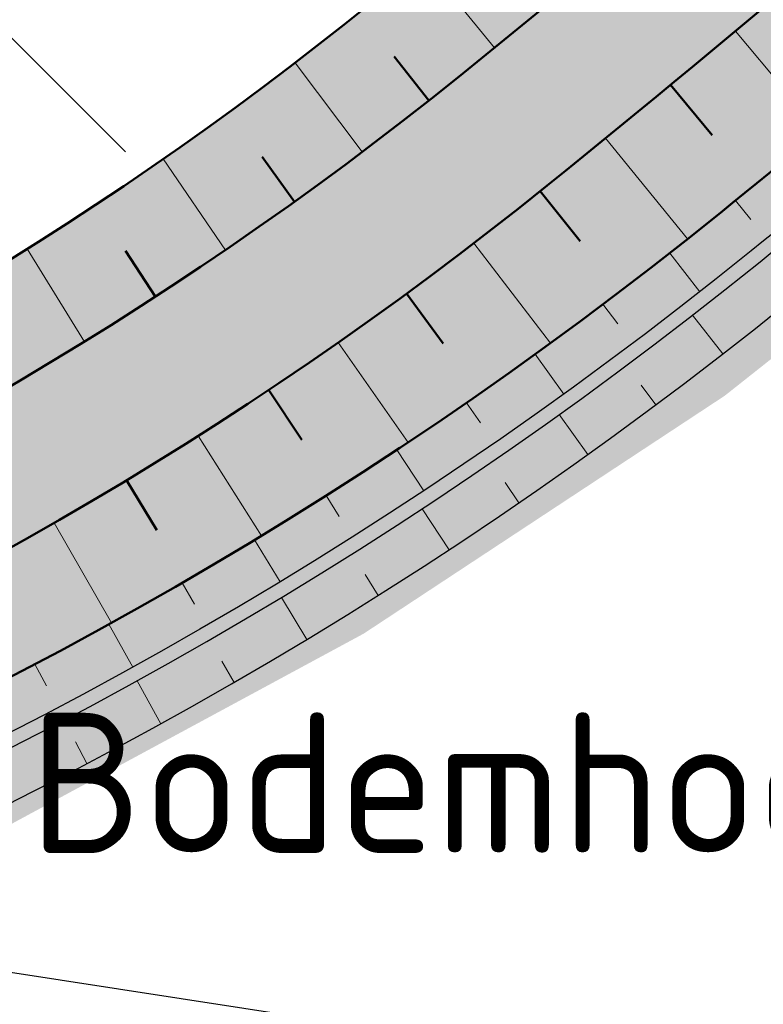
# Model space of a CAD drawing. Header units: metres. Extents: x -3 to 311477, y 0 to 754107.
# Tile 34 of 82: x 155440 to 155466, y 376397 to 376433. Entities that reach past the tile are written whole.
import ezdxf
from ezdxf import colors
from ezdxf.entities.mleader import LeaderData, LeaderLine
from ezdxf.math import Vec2, Vec3

# ---------------------------------------------------------------- set-up
doc = ezdxf.new("R2010")
doc.units = ezdxf.units.M
doc.linetypes.add('ACAD_ISO05W100', pattern=[33, 24, -3, 0, -3, 0, -3])
doc.linetypes.add('CENTER', pattern=[2, 1.25, -0.25, 0.25, -0.25])
for name, color, linetype, lineweight in [('B-WA-GW-TALUDARCERING-S', 90, 'Continuous', 25), ('B-WA-GW-TALUDARCERING_KORT-G', 90, 'Continuous', 18), ('B-WA-GW-TALUDARCERING_LANG-G', 90, 'Continuous', 18), ('N-WE-GW-BODEMSLOOT-G', 90, 'Continuous', 50), ('N-WE-GW-TALUD-GD', 90, 'Continuous', 50), ('N-XX-GW-GROND_STEEN-WERK-A-2000', 7, 'Continuous', 18), ('N-XX-GW-TALUDARCERING-S', 90, 'Continuous', 25), ('N-XX-GW-TALUDARCERING_KORT-G', 90, 'Continuous', 50), ('N-XX-GW-TALUDARCERING_LANG-G', 90, 'Continuous', 18), ('X-XX-AL-TEKENBLAD_SCHAALBALK-S', 7, 'Continuous', 25)]:
    doc.layers.add(name, color=color, linetype=linetype, lineweight=lineweight)
for name, color, linetype, true_color in [('N-KLEUR_talud', 7, 'Continuous', 0xa57500), ('N-KLEUR_water', 150, 'Continuous', 0x007fff), ('Z_ZZZ_WERKGRENS', 5, 'CENTER', 0x0000ff)]:
    doc.layers.add(name, color=color, linetype=linetype, true_color=true_color)
doc.layers.add('Wandelpad', color=30, linetype='ACAD_ISO05W100', lineweight=13, true_color=0xff7f00)
doc.styles.add('NLCS-ISO', font='NLCS-ISO.ttf')

# ---------------------------------------------------------------- blocks, each defined once
blk = doc.blocks.new('*U27')
at = {"layer": 'N-XX-GW-TALUDARCERING_KORT-G'}
for p, q in [((155454.5767017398, 376429.6608183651), (155453.336396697, 376431.2306864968)), ((155449.7846195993, 376426.0511703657), (155448.6318234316, 376427.6574210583)), ((155444.8311005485, 376422.6664607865), (155443.7661254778, 376424.3049790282))]:
    blk.add_line(p, q, dxfattribs=at)
at = {"layer": 'N-XX-GW-TALUDARCERING_LANG-G'}
for p, q in [((155456.913862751, 376431.5416513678), (155454.3955293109, 376434.6415274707)), ((155452.2014864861, 376427.8283465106), (155449.8082823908, 376431.0055068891)), ((155447.3273881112, 376424.3302363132), (155445.1095631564, 376427.5760208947)), ((155442.2970862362, 376421.0607297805), (155440.2550721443, 376424.3670144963))]:
    blk.add_line(p, q, dxfattribs=at)
blk = doc.blocks.new('*U28')
at = {"layer": 'N-XX-GW-TALUDARCERING_KORT-G'}
for p, q in [((155463.1926672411, 376430.2198000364), (155464.67454041, 376428.4231060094)), ((155458.5428198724, 376426.4278961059), (155459.9740754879, 376424.6465878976)), ((155453.7836104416, 376422.7749520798), (155455.0883291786, 376420.9945564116)), ((155448.8668010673, 376419.3370660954), (155450.0533962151, 376417.5570624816)), ((155443.802102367, 376416.121027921), (155444.8783622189, 376414.339840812))]:
    blk.add_line(p, q, dxfattribs=at)
at = {"layer": 'N-XX-GW-TALUDARCERING_LANG-G'}
for p, q in [((155465.5017742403, 376432.1350029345), (155468.4937697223, 376428.547775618)), ((155460.8730528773, 376428.3173367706), (155463.8016960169, 376424.7264222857)), ((155456.1835101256, 376424.5749829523), (155458.9173113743, 376421.0132714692)), ((155451.3443059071, 376421.0286923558), (155453.8335896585, 376417.4685586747)), ((155446.3523193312, 376417.7009086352), (155448.6133134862, 376414.1402375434)), ((155441.2174094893, 376414.5982041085), (155443.2649886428, 376411.032849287))]:
    blk.add_line(p, q, dxfattribs=at)
blk = doc.blocks.new('*U29')
at = {"layer": 'B-WA-GW-TALUDARCERING_KORT-G'}
for p, q in [((155465.5033548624, 376426.09485175), (155466.0550032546, 376425.4156543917)), ((155460.7815935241, 376422.3934494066), (155461.3076515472, 376421.6942441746)), ((155462.6640933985, 376418.8058248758), (155462.1410031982, 376419.5072531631)), ((155455.9161863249, 376418.8830344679), (155456.4138628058, 376418.1633518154)), ((155457.7856502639, 376415.3135134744), (155457.2902784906, 376416.0347844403)), ((155450.9142917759, 376415.5699918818), (155451.3827905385, 376414.8309831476)), ((155452.7748796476, 376412.0138734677), (155452.307978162, 376412.7538923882)), ((155445.7839118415, 376412.45962181), (155446.2224833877, 376411.7024692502)), ((155440.533254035, 376409.5569001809), (155440.9411967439, 376408.7828150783)), ((155447.6393867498, 376408.9119129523), (155447.2016642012, 376409.6695566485)), ((155442.3869660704, 376406.0123399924), (155441.9790868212, 376406.7864585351))]:
    blk.add_line(p, q, dxfattribs=at)
at = {"layer": 'B-WA-GW-TALUDARCERING_LANG-G'}
for p, q in [((155463.160673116, 376424.2209286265), (155464.2405450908, 376422.8438387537)), ((155465.0513701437, 376420.6225871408), (155463.9780615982, 376422.0047986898)), ((155458.3664425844, 376420.6139140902), (155459.3903818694, 376419.1947423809)), ((155460.2418803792, 376417.035909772), (155459.2232251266, 376418.4588790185)), ((155453.4318048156, 376417.2015028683), (155454.3981733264, 376415.7425196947)), ((155455.2963351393, 376413.6392895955), (155454.3338792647, 376415.1008567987)), ((155448.3646541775, 376413.989154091), (155449.2719059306, 376412.4926935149)), ((155450.222240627, 376410.4378819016), (155449.3174449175, 376411.9358287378)), ((155443.1730970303, 376410.9820068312), (155444.0197806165, 376409.4504628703)), ((155445.0272981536, 376407.4365456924), (155444.1815358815, 376408.9685986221))]:
    blk.add_line(p, q, dxfattribs=at)

msp = doc.modelspace()

# ---------------------------------------------------------------- hatches: boundary and pattern name
at = {"layer": 'N-KLEUR_talud'}
h = msp.add_hatch(color=256, dxfattribs=at)
h.dxf.hatch_style = 1
edge = h.paths.add_edge_path()
edge.add_line((155678.8771100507, 377006.8022137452), (155680.0307593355, 377006.9643198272))
edge.add_arc((155680.1699082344, 377005.9740483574), 0.9999999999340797, 14.194605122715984, 97.99859969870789, ccw=False)
edge.add_line((155681.1393766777, 377006.2192644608), (155690.554282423, 376956.8090728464))
edge.add_line((155690.554282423, 376956.8090728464), (155696.311350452, 376886.1581083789))
edge.add_arc((155742.159387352, 376889.89408381), 46.00000000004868, 184.6585141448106, 256.605943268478)
edge.add_line((155731.5036255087, 376845.1452878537), (155739.7710216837, 376843.1766224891))
edge.add_arc((155738.1494927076, 376836.3670231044), 6.999999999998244, -19.176685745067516, 76.60594326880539, ccw=False)
edge.add_line((155744.761063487, 376834.0676467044), (155696.642994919, 376695.7101267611))
edge.add_arc((155692.65442192, 376696.7931907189), 4.133006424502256, 313.34904811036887, 344.80812501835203, ccw=False)
edge.add_line((155695.4914874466, 376693.7877288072), (155661.9274777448, 376660.807904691))
edge.add_arc((155451.1918649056, 376878.1575387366), 302.738107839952, 302.42176025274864, 314.1148366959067, ccw=False)
edge.add_arc((155623.3907087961, 376606.4980496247), 18.90251191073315, 121.53574325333, 135.922123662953)
edge.add_line((155609.8112395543, 376619.6473070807), (155601.3636035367, 376611.6669546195))
edge.add_arc((155618.3262962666, 376596.7791274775), 22.5694559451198, 138.7272013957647, 161.9893209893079)
edge.add_arc((155413.485087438, 376661.9305525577), 192.383681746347, 312.7432122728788, 342.39936066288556, ccw=False)
edge.add_line((155544.0585369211, 376520.643414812), (155492.3294542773, 376467.9552593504))
edge.add_arc((155096.6999878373, 376880.1992206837), 571.3735716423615, 308.5135574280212, 313.8218373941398, ccw=False)
edge.add_arc((155373.5493513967, 376530.5538468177), 125.4005444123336, 273.6379186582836, 309.0163028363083, ccw=False)
edge.add_arc((155370.2357413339, 376605.9787292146), 200.8891375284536, 242.1821668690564, 273.21613018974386, ccw=False)
edge.add_arc((155268.2279784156, 376414.7349594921), 15.88666606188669, 58.67035883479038, 129.0237074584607)
edge.add_line((155258.2250678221, 376427.0770799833), (155199.0966051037, 376387.1480177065))
edge.add_arc((155242.6912690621, 376334.3626160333), 68.4601588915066, 129.5527846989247, 162.229872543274)
edge.add_line((155177.4974371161, 376355.2565776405), (155153.4365502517, 376273.8441122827))
edge.add_arc((154965.6864591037, 376329.997300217), 195.967541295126, 301.7526252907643, 343.34887825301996, ccw=False)
edge.add_line((155068.8149433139, 376163.3605906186), (155066.5597224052, 376159.446050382))
edge.add_line((155066.5597224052, 376159.446050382), (155069.2360377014, 376155.2214618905))
edge.add_line((155069.2360377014, 376155.2214618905), (155074.1061068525, 376155.0084399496))
edge.add_arc((154959.0471248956, 376336.6301090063), 214.9999999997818, 302.3546309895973, 342.2544231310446)
edge.add_line((155163.8172812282, 376271.1000924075), (155184.8118277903, 376336.7044795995))
edge.add_arc((155327.6747275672, 376290.9858633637), 150.0000000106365, 150.3212814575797, 162.2544231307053, ccw=False)
edge.add_arc((155219.0727921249, 376352.8778630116), 25.00000000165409, 123.6672926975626, 150.3212814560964, ccw=False)
edge.add_line((155205.2135567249, 376373.6846310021), (155267.6507643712, 376415.2735966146))
edge.add_arc((155268.4823184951, 376414.0251905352), 1.49999999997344, 64.08793020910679, 123.66729269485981, ccw=False)
edge.add_arc((155369.6457991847, 376622.2515101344), 229.9999999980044, 244.0879302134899, 270.6835686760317)
edge.add_arc((155370.6002184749, 376542.2572030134), 149.9999994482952, 270.6835686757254, 308.9849282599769)
edge.add_arc((155213.3212327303, 376736.5850726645), 400.0000000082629, 308.9849283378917, 314.1073559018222)
edge.add_line((155491.7232276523, 376449.3702937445), (155552.1620250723, 376507.9546111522))
edge.add_arc((155360.7606535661, 376705.4147716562), 275.0000000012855, 314.107355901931, 337.0479878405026)
edge.add_arc((155615.3706423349, 376597.5908243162), 1.500000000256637, 134.8590385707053, 157.0479878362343, ccw=False)
edge.add_line((155614.31259485, 376598.6540907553), (155623.1547284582, 376607.4528234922))
edge.add_arc((155624.2127759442, 376606.3895570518), 1.50000000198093, 123.5967084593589, 134.859038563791, ccw=False)
edge.add_arc((155429.7124659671, 376899.1725473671), 349.9999999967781, 303.596708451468, 314.2512896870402)
edge.add_line((155673.9447700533, 376648.4723646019), (155707.6496021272, 376681.3076370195))
edge.add_arc((155691.948954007, 376697.4240773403), 22.50000000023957, 314.2512896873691, 339.9411792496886)
edge.add_line((155713.084126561, 376689.7069223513), (155765.2685410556, 376832.6257320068))
edge.add_arc((155776.3527648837, 376828.5785129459), 11.80000000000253, 85.23463052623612, 159.9411792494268, ccw=False)
edge.add_line((155777.3330561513, 376840.3377233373), (155814.3700082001, 376837.2501860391))
edge.add_line((155814.3700082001, 376837.2501860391), (155815.1336763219, 376842.1915230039))
edge.add_line((155815.1336763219, 376842.1915230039), (155775.4716642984, 376857.3909752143))
edge.add_line((155775.4716642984, 376857.3909752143), (155737.0020738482, 376866.3478288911))
edge.add_arc((155742.1724118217, 376888.7591564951), 22.99999999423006, 181.3286841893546, 257.0090408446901, ccw=False)
edge.add_arc((154973.3791759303, 376870.927710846), 746.0000000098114, 1.328684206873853, 6.728910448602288)
edge.add_line((155714.2404691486, 376958.3379174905), (155707.0028552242, 377019.6816462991))
edge.add_arc((155682.1750638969, 377016.7523498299), 25.0000000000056, 6.728910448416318, 97.96179206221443)
edge.add_line((155678.7122462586, 377041.5113662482), (155674.0907466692, 377040.8649992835))
edge.add_line((155674.0907466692, 377040.8649992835), (155678.8771100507, 377006.8022137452))
at = {"layer": 'N-KLEUR_water'}
h = msp.add_hatch(color=256, dxfattribs=at)
h.dxf.hatch_style = 1
edge = h.paths.add_edge_path()
edge.add_line((155781.6973241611, 376833.8815364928), (155781.8500577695, 376834.8698038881))
edge.add_arc((155780.8617903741, 376835.0225374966), 1.000000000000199, 351.2146234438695, 441.2146234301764)
edge.add_line((155781.0145239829, 376836.0108048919), (155776.8460068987, 376836.6550360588))
edge.add_arc((155775.0437503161, 376824.9934807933), 11.7999999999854, 81.21462343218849, 159.9411792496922)
edge.add_line((155763.9595264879, 376829.0406998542), (155713.084126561, 376689.7069223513))
edge.add_arc((155691.948954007, 376697.4240773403), 22.50000000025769, 314.2512896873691, 339.94117924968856, ccw=False)
edge.add_line((155707.6496021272, 376681.3076370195), (155673.9447700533, 376648.4723646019))
edge.add_arc((155429.7124659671, 376899.1725473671), 349.9999999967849, 303.59670845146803, 314.2512896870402, ccw=False)
edge.add_arc((155624.2127759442, 376606.3895570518), 1.500000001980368, 123.5967084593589, 134.8590385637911)
edge.add_line((155623.1547284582, 376607.4528234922), (155614.31259485, 376598.6540907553))
edge.add_arc((155615.3706423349, 376597.5908243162), 1.500000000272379, 134.8590385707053, 157.0479878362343)
edge.add_arc((155360.7606535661, 376705.4147716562), 275.0000000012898, 314.10735590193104, 337.0479878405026, ccw=False)
edge.add_line((155552.1620250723, 376507.9546111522), (155491.7232276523, 376449.3702937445))
edge.add_arc((155213.3212327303, 376736.5850726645), 400.0000000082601, 308.9849283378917, 314.10735590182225, ccw=False)
edge.add_arc((155370.6002184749, 376542.2572030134), 149.999999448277, 270.6835686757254, 308.98492825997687, ccw=False)
edge.add_arc((155369.6457991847, 376622.2515101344), 229.9999999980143, 244.0879302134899, 270.6835686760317, ccw=False)
edge.add_arc((155268.4823184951, 376414.0251905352), 1.499999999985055, 64.0879302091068, 123.6672926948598)
edge.add_line((155267.6507643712, 376415.2735966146), (155205.2135567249, 376373.6846310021))
edge.add_arc((155219.0727921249, 376352.8778630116), 25.00000000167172, 123.6672926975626, 150.3212814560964)
edge.add_arc((155327.6747275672, 376290.9858633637), 150.0000000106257, 150.3212814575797, 162.2544231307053)
edge.add_line((155184.8118277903, 376336.7044795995), (155163.8172812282, 376271.1000924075))
edge.add_arc((154959.0471248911, 376336.6301090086), 215.0000000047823, 305.47802487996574, 342.2544231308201, ccw=False)
edge.add_arc((155089.054634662, 376154.2183566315), 8.99999999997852, 125.4780248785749, 194.1227999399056)
edge.add_line((155080.3266596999, 376152.0223481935), (155081.6070552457, 376146.9621559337))
edge.add_line((155081.6070552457, 376146.9621559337), (155083.8263110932, 376147.5241691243))
edge.add_line((155083.8263110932, 376147.5241691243), (155082.7098935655, 376151.9326352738))
edge.add_arc((155087.5568838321, 376153.1601063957), 4.999999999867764, 125.008942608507, 194.2110427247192, ccw=False)
edge.add_arc((154959.7734791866, 376336.0952141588), 218.1453653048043, 304.9332842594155, 342.3300814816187)
edge.add_line((155167.6269585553, 376269.880929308), (155188.6215051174, 376335.4853165))
edge.add_arc((155327.6747275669, 376290.9858633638), 146.0000000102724, 150.3212814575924, 162.254423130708, ccw=False)
edge.add_arc((155219.0727921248, 376352.8778630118), 21.00000000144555, 123.6672926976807, 150.3212814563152, ccw=False)
edge.add_line((155207.4310343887, 376370.3555481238), (155268.6813640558, 376411.1539430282))
edge.add_arc((155369.6457991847, 376622.2515101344), 233.9999999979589, 244.4389902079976, 270.6835686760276)
edge.add_arc((155370.6002184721, 376542.2572030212), 153.9999994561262, 270.6835686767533, 308.9849282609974)
edge.add_arc((155213.3212327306, 376736.5850726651), 404.0000000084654, 308.984928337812, 314.1073559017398)
edge.add_line((155494.5072476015, 376446.4981459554), (155554.9460450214, 376505.0824633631))
edge.add_arc((155360.7606535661, 376705.4147716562), 279.0000000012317, 314.1073559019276, 336.9470957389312)
edge.add_line((155617.4807397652, 376596.1636968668), (155625.8017707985, 376604.4438848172))
edge.add_arc((155429.7124659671, 376899.1725473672), 353.9999999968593, 303.6366751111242, 314.2512896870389)
edge.add_line((155676.7359963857, 376645.6072196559), (155710.4408284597, 376678.4424920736))
edge.add_arc((155691.948954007, 376697.4240773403), 26.50000000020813, 314.2512896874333, 339.9411792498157)
edge.add_line((155716.8414905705, 376688.3349836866), (155767.7852602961, 376827.8560073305))
edge.add_arc((155776.0514611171, 376824.8377422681), 8.799999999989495, 81.21462343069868, 159.9411792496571, ccw=False)
edge.add_line((155777.3955168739, 376833.5344953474), (155780.5563231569, 376833.046002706))
edge.add_arc((155780.7090567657, 376834.0342701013), 0.9999999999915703, 261.2146234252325, 351.2146234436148)
at = {"layer": 'N-XX-GW-GROND_STEEN-WERK-A-2000'}
h = msp.add_hatch(dxfattribs=at)
h.set_pattern_fill('AGW-WERK_ONTGRAVEN', color=256, scale=2, pattern_type=2)
h.set_pattern_definition([(135, (0, 0), (-7.071067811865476, -7.071067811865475), [])])
edge = h.paths.add_edge_path()
edge.add_line((155475.3024324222, 376453.4886235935), (155476.2991068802, 376454.4111917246))
edge.add_line((155476.2991068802, 376454.4111917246), (155477.367596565, 376455.4001905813))
edge.add_line((155477.367596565, 376455.4001905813), (155478.218445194, 376456.2248687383))
edge.add_line((155478.218445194, 376456.2248687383), (155478.7703013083, 376456.7624908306))
edge.add_line((155478.7703013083, 376456.7624908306), (155480.1114383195, 376458.0452123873))
edge.add_line((155480.1114383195, 376458.0452123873), (155481.2215808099, 376459.132908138))
edge.add_line((155481.2215808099, 376459.132908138), (155481.4297174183, 376459.325303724))
edge.add_line((155481.4297174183, 376459.325303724), (155481.7690393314, 376459.6395807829))
edge.add_line((155481.7690393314, 376459.6395807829), (155482.4308169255, 376460.2567647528))
edge.add_line((155482.4308169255, 376460.2567647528), (155483.7876419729, 376461.5263510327))
edge.add_line((155483.7876419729, 376461.5263510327), (155485.1185742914, 376462.7407440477))
edge.add_line((155485.1185742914, 376462.7407440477), (155486.4007999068, 376463.9108441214))
edge.add_line((155486.4007999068, 376463.9108441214), (155487.7312123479, 376465.1101449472))
edge.add_line((155487.7312123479, 376465.1101449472), (155488.7777577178, 376466.0877226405))
edge.add_line((155488.7777577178, 376466.0877226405), (155489.0090916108, 376466.30035748))
edge.add_line((155489.0090916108, 376466.30035748), (155490.2533757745, 376467.4482574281))
edge.add_line((155490.2533757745, 376467.4482574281), (155491.595887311, 376468.7120472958))
edge.add_line((155491.595887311, 376468.7120472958), (155492.9854977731, 376470.0110947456))
edge.add_line((155492.9854977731, 376470.0110947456), (155494.1512061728, 376471.156210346))
edge.add_line((155494.1512061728, 376471.156210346), (155495.2945564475, 376472.252355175))
edge.add_line((155495.2945564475, 376472.252355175), (155496.0208456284, 376472.9830687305))
edge.add_line((155496.0208456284, 376472.9830687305), (155496.672486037, 376473.6354898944))
edge.add_line((155496.672486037, 376473.6354898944), (155498.105902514, 376475.0501632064))
edge.add_line((155498.105902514, 376475.0501632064), (155499.1565330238, 376476.1531809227))
edge.add_line((155499.1565330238, 376476.1531809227), (155500.1789001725, 376477.2182545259))
edge.add_line((155500.1789001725, 376477.2182545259), (155501.6025008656, 376478.7101564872))
edge.add_line((155501.6025008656, 376478.7101564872), (155503.0086862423, 376480.1417419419))
edge.add_line((155503.0086862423, 376480.1417419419), (155504.0813028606, 376481.233258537))
edge.add_line((155504.0813028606, 376481.233258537), (155505.0495527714, 376482.1982783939))
edge.add_line((155505.0495527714, 376482.1982783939), (155506.5817995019, 376483.7339791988))
edge.add_line((155506.5817995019, 376483.7339791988), (155508.1752685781, 376485.3051705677))
edge.add_line((155508.1752685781, 376485.3051705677), (155509.0881880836, 376486.2286214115))
edge.add_line((155509.0881880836, 376486.2286214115), (155509.9507965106, 376487.1467427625))
edge.add_line((155509.9507965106, 376487.1467427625), (155510.0473052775, 376487.2480293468))
edge.add_line((155510.0473052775, 376487.2480293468), (155511.5223877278, 376488.7977376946))
edge.add_line((155511.5223877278, 376488.7977376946), (155513.1701711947, 376490.4737139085))
edge.add_line((155513.1701711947, 376490.4737139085), (155514.0155892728, 376491.3059843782))
edge.add_line((155514.0155892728, 376491.3059843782), (155514.8110031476, 376492.1375432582))
edge.add_line((155514.8110031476, 376492.1375432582), (155516.482931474, 376493.8409089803))
edge.add_line((155516.482931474, 376493.8409089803), (155517.0248469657, 376494.4173274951))
edge.add_line((155517.0248469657, 376494.4173274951), (155518.1790106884, 376495.6278792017))
edge.add_line((155518.1790106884, 376495.6278792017), (155518.9314156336, 376496.3952885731))
edge.add_line((155518.9314156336, 376496.3952885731), (155519.664005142, 376497.1357764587))
edge.add_line((155519.664005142, 376497.1357764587), (155520.2977251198, 376497.7764788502))
edge.add_line((155520.2977251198, 376497.7764788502), (155490.2745107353, 376528.7118314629))
edge.add_arc((155518.4271459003, 376517.1341490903), 30.44032844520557, 157.6452393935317, 183.5764948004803)
edge.add_arc((155473.3483427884, 376514.3165971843), 14.72644129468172, -70.99153049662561, 3.5764948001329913, ccw=False)
edge.add_arc((155333.6337945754, 376919.882344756), 443.6830015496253, 286.77848185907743, 289.00846950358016, ccw=False)
edge.add_arc((155466.9152331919, 376477.832991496), 18.0220694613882, 106.7784818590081, 166.8517421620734)
edge.add_arc((155466.9152331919, 376477.8329914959), 18.02206946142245, 166.8517421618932, 201.4354375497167)
edge.add_arc((155430.9267580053, 376463.7035785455), 20.64071182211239, -52.64063200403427, 21.435437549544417, ccw=False)
edge.add_arc((155400.365411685, 376503.7349640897), 71.00446582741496, 275.2739014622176, 307.35936799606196, ccw=False)
edge.add_arc((155404.8490633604, 376455.1621219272), 22.22512462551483, 225.2157842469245, 275.2739014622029, ccw=False)
edge.add_arc((155359.7757114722, 376409.7479793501), 41.75965009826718, 45.21578424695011, 69.99366024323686)
edge.add_arc((155365.6205313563, 376425.8009630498), 24.67573353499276, 69.9936602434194, 117.9830177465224)
edge.add_arc((155312.4886790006, 376525.7989349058), 88.56113373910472, 289.2718076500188, 297.9830177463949, ccw=False)
edge.add_arc((155327.7164284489, 376478.0770410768), 38.51208686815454, 268.51004300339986, 291.31961959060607, ccw=False)
edge.add_arc((155324.1164738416, 376489.0341036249), 49.52434979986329, 232.312332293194, 273.00772697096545, ccw=False)
edge.add_line((155293.8394296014, 376449.8427548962), (155284.0345859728, 376426.105047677))
edge.add_line((155284.0345859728, 376426.105047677), (155283.6917999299, 376425.2751563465))
edge.add_line((155283.6917999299, 376425.2751563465), (155285.132586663, 376424.6256977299))
edge.add_line((155285.132586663, 376424.6256977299), (155285.8636740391, 376424.3021797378))
edge.add_line((155285.8636740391, 376424.3021797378), (155286.196914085, 376424.1599783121))
edge.add_line((155286.196914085, 376424.1599783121), (155286.6229304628, 376423.979153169))
edge.add_line((155286.6229304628, 376423.979153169), (155286.8501473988, 376423.883210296))
edge.add_line((155286.8501473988, 376423.883210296), (155290.3095820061, 376422.4496943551))
edge.add_line((155290.3095820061, 376422.4496943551), (155290.5271518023, 376422.3604034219))
edge.add_line((155290.5271518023, 376422.3604034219), (155292.9602931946, 376421.3910987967))
edge.add_line((155292.9602931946, 376421.3910987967), (155294.022161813, 376420.98280737))
edge.add_line((155294.022161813, 376420.98280737), (155295.0852622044, 376420.579977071))
edge.add_line((155295.0852622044, 376420.579977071), (155296.1980194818, 376420.1422824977))
edge.add_line((155296.1980194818, 376420.1422824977), (155297.7430075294, 376419.531744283))
edge.add_line((155297.7430075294, 376419.531744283), (155299.0370647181, 376419.0281714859))
edge.add_line((155299.0370647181, 376419.0281714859), (155299.6128641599, 376418.8085184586))
edge.add_line((155299.6128641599, 376418.8085184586), (155299.8114006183, 376418.7337033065))
edge.add_line((155299.8114006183, 376418.7337033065), (155300.219393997, 376418.5830921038))
edge.add_line((155300.219393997, 376418.5830921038), (155301.4817170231, 376418.1196688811))
edge.add_line((155301.4817170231, 376418.1196688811), (155303.6175456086, 376417.356058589))
edge.add_line((155303.6175456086, 376417.356058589), (155304.4509651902, 376417.0650927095))
edge.add_line((155304.4509651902, 376417.0650927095), (155305.2521469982, 376416.7895330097))
edge.add_line((155305.2521469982, 376416.7895330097), (155307.0631323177, 376416.1759205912))
edge.add_line((155307.0631323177, 376416.1759205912), (155309.0481568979, 376415.5279618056))
edge.add_line((155309.0481568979, 376415.5279618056), (155309.0968829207, 376415.5123233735))
edge.add_line((155309.0968829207, 376415.5123233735), (155312.5131019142, 376414.4159403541))
edge.add_line((155312.5131019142, 376414.4159403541), (155312.8611976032, 376414.3086249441))
edge.add_line((155312.8611976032, 376414.3086249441), (155313.5760220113, 376414.090173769))
edge.add_line((155313.5760220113, 376414.090173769), (155313.7371759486, 376414.044663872))
edge.add_line((155313.7371759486, 376414.044663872), (155314.1876612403, 376413.9140713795))
edge.add_line((155314.1876612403, 376413.9140713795), (155316.7153891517, 376413.2258094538))
edge.add_line((155316.7153891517, 376413.2258094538), (155318.4108928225, 376412.7919522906))
edge.add_line((155318.4108928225, 376412.7919522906), (155319.8365457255, 376412.4341387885))
edge.add_line((155319.8365457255, 376412.4341387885), (155320.5992025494, 376412.2529137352))
edge.add_line((155320.5992025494, 376412.2529137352), (155321.5766023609, 376412.0242544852))
edge.add_line((155321.5766023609, 376412.0242544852), (155322.5496695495, 376411.8014216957))
edge.add_line((155322.5496695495, 376411.8014216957), (155323.0941055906, 376411.6788349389))
edge.add_line((155323.0941055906, 376411.6788349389), (155324.4985844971, 376411.3413805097))
edge.add_line((155324.4985844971, 376411.3413805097), (155325.8455902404, 376411.019827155))
edge.add_line((155325.8455902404, 376411.019827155), (155327.7613445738, 376410.5865043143))
edge.add_line((155327.7613445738, 376410.5865043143), (155328.4033487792, 376410.4428922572))
edge.add_line((155328.4033487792, 376410.4428922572), (155330.7259070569, 376409.9505653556))
edge.add_line((155330.7259070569, 376409.9505653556), (155331.6394163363, 376409.7709773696))
edge.add_line((155331.6394163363, 376409.7709773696), (155332.3292244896, 376409.6355573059))
edge.add_line((155332.3292244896, 376409.6355573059), (155332.4358414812, 376409.6148725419))
edge.add_line((155332.4358414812, 376409.6148725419), (155336.2791759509, 376408.9541334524))
edge.add_line((155336.2791759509, 376408.9541334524), (155336.3752374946, 376408.9386832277))
edge.add_line((155336.3752374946, 376408.9386832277), (155337.1237011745, 376408.8196277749))
edge.add_line((155337.1237011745, 376408.8196277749), (155337.25277089, 376408.8000995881))
edge.add_line((155337.25277089, 376408.8000995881), (155339.9831304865, 376408.4081944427))
edge.add_line((155339.9831304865, 376408.4081944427), (155340.2451833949, 376408.3723987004))
edge.add_line((155340.2451833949, 376408.3723987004), (155341.8179201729, 376408.1652490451))
edge.add_line((155341.8179201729, 376408.1652490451), (155342.6994317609, 376408.0399421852))
edge.add_line((155342.6994317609, 376408.0399421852), (155344.2184817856, 376407.8407255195))
edge.add_line((155344.2184817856, 376407.8407255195), (155346.5066954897, 376407.5648728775))
edge.add_line((155346.5066954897, 376407.5648728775), (155347.9971541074, 376407.3990792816))
edge.add_line((155347.9971541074, 376407.3990792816), (155348.2006229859, 376407.3752014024))
edge.add_line((155348.2006229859, 376407.3752014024), (155349.2990605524, 376407.2501198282))
edge.add_line((155349.2990605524, 376407.2501198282), (155351.1970481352, 376407.0623481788))
edge.add_line((155351.1970481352, 376407.0623481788), (155352.1908992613, 376406.9788747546))
edge.add_line((155352.1908992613, 376406.9788747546), (155353.139628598, 376406.9033567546))
edge.add_line((155353.139628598, 376406.9033567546), (155355.8905761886, 376406.6784398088))
edge.add_line((155355.8905761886, 376406.6784398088), (155356.1888335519, 376406.6619940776))
edge.add_line((155356.1888335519, 376406.6619940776), (155358.1575255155, 376406.5644819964))
edge.add_line((155358.1575255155, 376406.5644819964), (155358.6620632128, 376406.5460164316))
edge.add_line((155358.6620632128, 376406.5460164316), (155360.5331543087, 376406.4806814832))
edge.add_line((155360.5331543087, 376406.4806814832), (155363.0606722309, 376406.3716055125))
edge.add_line((155363.0606722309, 376406.3716055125), (155364.2026194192, 376406.3322800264))
edge.add_line((155364.2026194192, 376406.3322800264), (155365.2828427, 376406.3045924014))
edge.add_line((155365.2828427, 376406.3045924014), (155367.8534345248, 376406.2548446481))
edge.add_line((155367.8534345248, 376406.2548446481), (155368.0478374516, 376406.252057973))
edge.add_line((155368.0478374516, 376406.252057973), (155368.2122319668, 376406.2498403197))
edge.add_line((155368.2122319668, 376406.2498403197), (155369.978462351, 376406.2507953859))
edge.add_line((155369.978462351, 376406.2507953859), (155372.2229324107, 376406.2499792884))
edge.add_line((155372.2229324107, 376406.2499792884), (155372.5263598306, 376406.2519625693))
edge.add_line((155372.5263598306, 376406.2519625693), (155374.5910528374, 376406.2636110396))
edge.add_line((155374.5910528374, 376406.2636110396), (155375.3590324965, 376406.2755393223))
edge.add_line((155375.3590324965, 376406.2755393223), (155376.9241693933, 376406.3275975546))
edge.add_line((155376.9241693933, 376406.3275975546), (155377.2602995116, 376406.3358001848))
edge.add_line((155377.2602995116, 376406.3358001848), (155378.4948277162, 376406.373220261))
edge.add_line((155378.4948277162, 376406.373220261), (155379.1311798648, 376406.3955231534))
edge.add_line((155379.1311798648, 376406.3955231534), (155381.206100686, 376406.4957674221))
edge.add_line((155381.206100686, 376406.4957674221), (155381.6311977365, 376406.5118415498))
edge.add_line((155381.6311977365, 376406.5118415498), (155383.683653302, 376406.60683841))
edge.add_line((155383.683653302, 376406.60683841), (155384.7701067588, 376406.6775530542))
edge.add_line((155384.7701067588, 376406.6775530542), (155385.3737083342, 376406.721977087))
edge.add_line((155385.3737083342, 376406.721977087), (155386.3303791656, 376406.8217532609))
edge.add_line((155386.3303791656, 376406.8217532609), (155387.8964650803, 376407.0000926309))
edge.add_line((155387.8964650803, 376407.0000926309), (155388.2362773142, 376407.0433608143))
edge.add_line((155388.2362773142, 376407.0433608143), (155389.4183608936, 376407.1922788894))
edge.add_line((155389.4183608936, 376407.1922788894), (155391.009521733, 376407.4341025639))
edge.add_line((155391.009521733, 376407.4341025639), (155392.781762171, 376407.7191450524))
edge.add_line((155392.781762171, 376407.7191450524), (155393.3581465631, 376407.8017676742))
edge.add_line((155393.3581465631, 376407.8017676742), (155394.1146592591, 376407.9231971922))
edge.add_line((155394.1146592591, 376407.9231971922), (155395.3252670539, 376408.1298922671))
edge.add_line((155395.3252670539, 376408.1298922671), (155396.5320338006, 376408.3536238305))
edge.add_line((155396.5320338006, 376408.3536238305), (155397.3417459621, 376408.5068808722))
edge.add_line((155397.3417459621, 376408.5068808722), (155400.2868796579, 376409.1214626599))
edge.add_line((155400.2868796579, 376409.1214626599), (155400.9518488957, 376409.2731303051))
edge.add_line((155400.9518488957, 376409.2731303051), (155401.8846612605, 376409.4866036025))
edge.add_line((155401.8846612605, 376409.4866036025), (155403.3474365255, 376409.8419881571))
edge.add_line((155403.3474365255, 376409.8419881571), (155404.2092967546, 376410.0601876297))
edge.add_line((155404.2092967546, 376410.0601876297), (155404.6083224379, 376410.1636754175))
edge.add_line((155404.6083224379, 376410.1636754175), (155406.3473574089, 376410.6785402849))
edge.add_line((155406.3473574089, 376410.6785402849), (155408.1577637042, 376411.2241337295))
edge.add_line((155408.1577637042, 376411.2241337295), (155409.3882009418, 376411.582626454))
edge.add_line((155409.3882009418, 376411.582626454), (155410.959489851, 376412.0271434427))
edge.add_line((155410.959489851, 376412.0271434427), (155411.6634501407, 376412.2366366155))
edge.add_line((155411.6634501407, 376412.2366366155), (155412.4133383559, 376412.4384025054))
edge.add_line((155412.4133383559, 376412.4384025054), (155412.9459337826, 376412.5784375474))
edge.add_line((155412.9459337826, 376412.5784375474), (155413.8547186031, 376412.8196889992))
edge.add_line((155413.8547186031, 376412.8196889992), (155415.1458331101, 376413.1795660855))
edge.add_line((155415.1458331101, 376413.1795660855), (155415.4576312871, 376413.2549333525))
edge.add_line((155415.4576312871, 376413.2549333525), (155415.5846125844, 376413.2858021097))
edge.add_line((155415.5846125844, 376413.2858021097), (155416.9795726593, 376413.6748006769))
edge.add_line((155416.9795726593, 376413.6748006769), (155418.4781245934, 376414.1652387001))
edge.add_line((155418.4781245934, 376414.1652387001), (155418.5653859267, 376414.1943605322))
edge.add_line((155418.5653859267, 376414.1943605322), (155420.1539802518, 376414.9312465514))
edge.add_line((155420.1539802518, 376414.9312465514), (155421.3358017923, 376415.5077079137))
edge.add_line((155421.3358017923, 376415.5077079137), (155421.5251909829, 376415.6017192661))
edge.add_line((155421.5251909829, 376415.6017192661), (155421.7475246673, 376415.7125538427))
edge.add_line((155421.7475246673, 376415.7125538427), (155424.122090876, 376416.9956216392))
edge.add_line((155424.122090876, 376416.9956216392), (155424.5262949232, 376417.2170726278))
edge.add_line((155424.5262949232, 376417.2170726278), (155424.8194199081, 376417.3632676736))
edge.add_line((155424.8194199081, 376417.3632676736), (155425.4896084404, 376417.6816157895))
edge.add_line((155425.4896084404, 376417.6816157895), (155426.944855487, 376418.3728872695))
edge.add_line((155426.944855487, 376418.3728872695), (155427.9165573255, 376418.8437485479))
edge.add_line((155427.9165573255, 376418.8437485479), (155429.0062823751, 376419.401377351))
edge.add_line((155429.0062823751, 376419.401377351), (155429.6422284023, 376419.7058068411))
edge.add_line((155429.6422284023, 376419.7058068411), (155429.757762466, 376419.7615500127))
edge.add_line((155429.757762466, 376419.7615500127), (155430.9685437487, 376420.3410748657))
edge.add_line((155430.9685437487, 376420.3410748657), (155432.5545758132, 376421.1789118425))
edge.add_line((155432.5545758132, 376421.1789118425), (155433.5188649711, 376421.705345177))
edge.add_line((155433.5188649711, 376421.705345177), (155434.7342597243, 376422.3736088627))
edge.add_line((155434.7342597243, 376422.3736088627), (155435.3038654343, 376422.685281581))
edge.add_line((155435.3038654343, 376422.685281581), (155437.6328708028, 376423.9857965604))
edge.add_line((155437.6328708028, 376423.9857965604), (155438.0293317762, 376424.212078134))
edge.add_line((155438.0293317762, 376424.212078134), (155438.0378822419, 376424.2168597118))
edge.add_line((155438.0378822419, 376424.2168597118), (155439.7513679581, 376425.1916686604))
edge.add_line((155439.7513679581, 376425.1916686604), (155440.7284613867, 376425.8229155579))
edge.add_line((155440.7284613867, 376425.8229155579), (155442.5061408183, 376427.0027557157))
edge.add_line((155442.5061408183, 376427.0027557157), (155443.3454479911, 376427.5460860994))
edge.add_line((155443.3454479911, 376427.5460860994), (155445.2449657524, 376428.8095269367))
edge.add_line((155445.2449657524, 376428.8095269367), (155445.2828700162, 376428.8355795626))
edge.add_line((155445.2828700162, 376428.8355795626), (155445.9425612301, 376429.2945923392))
edge.add_line((155445.9425612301, 376429.2945923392), (155446.9818552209, 376430.0455478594))
edge.add_line((155446.9818552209, 376430.0455478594), (155447.8868754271, 376430.7215351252))
edge.add_line((155447.8868754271, 376430.7215351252), (155448.4632215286, 376431.1511022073))
edge.add_line((155448.4632215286, 376431.1511022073), (155449.1782856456, 376431.7014460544))
edge.add_line((155449.1782856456, 376431.7014460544), (155450.4625666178, 376432.6948976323))
edge.add_line((155450.4625666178, 376432.6948976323), (155450.9453807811, 376433.0542063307))
edge.add_line((155450.9453807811, 376433.0542063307), (155451.4032212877, 376433.3985277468))
edge.add_line((155451.4032212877, 376433.3985277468), (155452.5459515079, 376434.2299276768))
edge.add_line((155452.5459515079, 376434.2299276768), (155453.0629539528, 376434.6099681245))
edge.add_line((155453.0629539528, 376434.6099681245), (155453.4577834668, 376434.9134577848))
edge.add_line((155453.4577834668, 376434.9134577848), (155455.1593276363, 376436.2486934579))
edge.add_line((155455.1593276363, 376436.2486934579), (155455.597720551, 376436.5949735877))
edge.add_line((155455.597720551, 376436.5949735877), (155455.9178865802, 376436.8419716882))
edge.add_line((155455.9178865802, 376436.8419716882), (155455.94982211, 376436.8667008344))
edge.add_line((155455.94982211, 376436.8667008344), (155458.2788380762, 376438.6859358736))
edge.add_line((155458.2788380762, 376438.6859358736), (155459.7615899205, 376439.9222487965))
edge.add_line((155459.7615899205, 376439.9222487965), (155459.889443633, 376440.0293672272))
edge.add_line((155459.889443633, 376440.0293672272), (155460.9629684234, 376440.9549842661))
edge.add_line((155460.9629684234, 376440.9549842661), (155463.5090039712, 376443.1019518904))
edge.add_line((155463.5090039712, 376443.1019518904), (155463.5173152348, 376443.1091364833))
edge.add_line((155463.5173152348, 376443.1091364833), (155465.6074401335, 376444.9244393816))
edge.add_line((155465.6074401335, 376444.9244393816), (155466.0922542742, 376445.3398585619))
edge.add_line((155466.0922542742, 376445.3398585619), (155466.6477073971, 376445.8277084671))
edge.add_line((155466.6477073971, 376445.8277084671), (155467.199777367, 376446.3150266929))
edge.add_line((155467.199777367, 376446.3150266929), (155467.2319264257, 376446.3434630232))
edge.add_line((155467.2319264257, 376446.3434630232), (155468.6504949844, 376447.603691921))
edge.add_line((155468.6504949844, 376447.603691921), (155469.0796624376, 376447.9714401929))
edge.add_line((155469.0796624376, 376447.9714401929), (155470.4438805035, 376449.1416088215))
edge.add_line((155470.4438805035, 376449.1416088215), (155470.9431416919, 376449.582013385))
edge.add_line((155470.9431416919, 376449.582013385), (155471.231779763, 376449.8395086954))
edge.add_line((155471.231779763, 376449.8395086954), (155472.1061604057, 376450.611086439))
edge.add_line((155472.1061604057, 376450.611086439), (155473.7646989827, 376452.126721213))
edge.add_line((155473.7646989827, 376452.126721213), (155474.4189905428, 376452.7057703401))
edge.add_line((155474.4189905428, 376452.7057703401), (155474.6079805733, 376452.8735225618))
edge.add_line((155474.6079805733, 376452.8735225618), (155475.3024324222, 376453.4886235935))

# ---------------------------------------------------------------- linework, layer by layer
at = {"layer": 'N-WE-GW-BODEMSLOOT-G', "lineweight": 25}
for points in [[(155675.1659315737, 376647.218863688, -0.04650534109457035), (155624.3716473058, 376606.1949618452), (155615.5817251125, 376597.4481842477, -0.100388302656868), (155553.3800338, 376506.6980464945), (155492.9412363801, 376448.1137290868, -0.02235452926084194), (155466.0685620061, 376424.300186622, -0.1686946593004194), (155372.4106325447, 376390.5180032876, -0.1164125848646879)], [(155372.4165976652, 376390.0180388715, 0.168694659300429), (155466.3831199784, 376423.9115308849, 0.02235452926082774), (155493.2892388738, 376447.7547106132), (155553.7280362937, 376506.3390280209, 0.1002990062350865), (155616.0038418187, 376597.1628555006), (155624.6894088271, 376605.8057901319, 0.04647027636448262), (155675.5148348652, 376646.8607205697)]]:
    msp.add_lwpolyline(points, format="xyb", dxfattribs=at)
at = {"layer": 'N-WE-GW-TALUD-GD'}
for points in [[(155069.2360377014, 376155.2214618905, 0.1852930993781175), (155161.4075348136, 376274.1691660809), (155185.2261415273, 376353.1754524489, -0.1746356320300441), (155205.4289661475, 376380.3896457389), (155264.3508302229, 376419.5360209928, -0.2707462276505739), (155271.9059304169, 376419.9716905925, 0.1325685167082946), (155381.5398526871, 376396.877538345, 0.1570889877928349), (155458.7937990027, 376426.6300476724, 0.02452900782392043), (155498.6773218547, 376462.2004561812), (155551.5015684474, 376514.1808080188, 0.1080314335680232), (155607.529004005, 376600.0294968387, -0.1025456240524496), (155609.7104531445, 376603.452639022), (155618.1336532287, 376612.1090014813, -0.05416967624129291), (155619.7987680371, 376613.4855646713, 0.04831101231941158), (155670.804543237, 376654.658511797), (155703.0038203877, 376686.2376817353, 0.1135605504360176), (155706.6280179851, 376691.9047928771), (155757.3594273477, 376834.0459787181, -0.3618122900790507), (155773.8860893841, 376843.8107067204), (155814.3700082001, 376837.2501860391)], [(155814.3700082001, 376837.2501860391), (155777.3330561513, 376840.3377233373, 0.3380269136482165), (155765.2685410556, 376832.6257320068), (155713.084126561, 376689.7069223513, -0.1125651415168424), (155707.6496021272, 376681.3076370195), (155673.9447700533, 376648.4723646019, -0.04652290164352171), (155623.3827603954, 376607.6389865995, 0.04918077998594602), (155623.1547284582, 376607.4528234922), (155614.31259485, 376598.6540907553, 0.09712120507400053), (155613.9893946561, 376598.1757643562, -0.1004330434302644), (155552.1620250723, 376507.9546111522), (155491.7232276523, 376449.3702937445, -0.02235452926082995), (155464.9676091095, 376425.6604817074, -0.1686946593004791), (155372.3897546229, 376392.2678787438, -0.1165690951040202), (155269.1378054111, 376415.3743891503, 0.2659830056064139), (155267.6507643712, 376415.2735966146), (155205.2135567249, 376373.6846310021, 0.1168271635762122), (155197.3524050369, 376365.2562629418, 0.05211525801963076), (155184.8118277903, 376336.7044795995), (155163.8172812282, 376271.1000924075, -0.1758761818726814), (155074.1061068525, 376155.0084399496), (155069.2360377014, 376155.2214618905)], [(155609.8112395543, 376619.6473070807), (155601.3636035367, 376611.6669546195, 0.1018501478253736), (155596.8627683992, 376603.7574734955, -0.1301264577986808), (155544.0585369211, 376520.643414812), (155492.3294542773, 376467.9552593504, -0.02316588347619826), (155452.4941973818, 376433.1217790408, -0.1556052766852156), (155381.5061419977, 376405.4059901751, -0.1362449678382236), (155276.4884265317, 376428.3051899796, 0.316994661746), (155258.2250678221, 376427.0770799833), (155199.0966051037, 376387.1480177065, 0.1435548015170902), (155177.4974371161, 376355.2565776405), (155153.4365502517, 376273.8441122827, -0.1835174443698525), (155068.8149433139, 376163.3605906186)], [(155614.5501877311, 376615.5959449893), (155606.1269876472, 376606.9395825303, 0.1025456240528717), (155602.8548139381, 376601.8048692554, -0.1080314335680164), (155547.9946166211, 376517.7446947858), (155495.1703700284, 376465.7643429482, -0.02452900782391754), (155455.6527510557, 376430.5202684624, -0.1570889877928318), (155381.2600620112, 376401.8697039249, -0.1325685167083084), (155274.1757658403, 376424.4267828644, 0.2707462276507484), (155261.5839321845, 376423.7006668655), (155202.6620681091, 376384.5542916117, 0.1746356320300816), (155180.4389610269, 376354.6186789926), (155156.6203543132, 376275.6123926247, -0.1852930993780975), (155066.643416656, 376159.4967766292, 0.1852930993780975)]]:
    msp.add_lwpolyline(points, format="xyb", dxfattribs=at)
at = {"layer": 'N-WE-GW-TALUD-GD', "lineweight": 25}
for points in [[(155673.9447700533, 376648.4723646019, -0.04652290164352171), (155623.3827603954, 376607.6389865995, 0.04918077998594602), (155623.1547284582, 376607.4528234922), (155614.31259485, 376598.6540907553, 0.09712120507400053), (155613.9893946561, 376598.1757643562, -0.1004330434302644), (155552.1620250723, 376507.9546111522), (155491.7232276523, 376449.3702937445, -0.02235452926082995), (155464.9676091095, 376425.6604817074, -0.1686946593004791), (155372.3897546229, 376392.2678787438, -0.1165690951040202)], [(155372.437475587, 376388.2681634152, 0.168694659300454), (155467.4840728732, 376422.5512357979, 0.02235452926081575), (155494.5072476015, 376446.4981459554), (155554.9460450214, 376505.0824633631, 0.09998839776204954), (155617.4807397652, 376596.1636968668), (155625.8017707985, 376604.4438848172, 0.0463481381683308), (155676.7359963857, 376645.6072196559)]]:
    msp.add_lwpolyline(points, format="xyb", dxfattribs=at)
at = {"layer": 'Wandelpad', "ltscale": 0.4, "flags": 128}
msp.add_lwpolyline([(155665.6479735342, 377021.6937020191, 2.5, 2.5, 0), (155684.3099249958, 377024.4328597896, 2.5, 2.5, -0.4033937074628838), (155693.2015098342, 377017.9153519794, 2.5, 2.5, 0), (155703.4039684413, 376933.4830306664, 2.5, 2.5, 0), (155707.0585381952, 376883.106421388, 2.5, 2.5, 0.2943309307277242), (155738.5952721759, 376852.9809046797, 2.5, 2.5, 0), (155759.2915279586, 376848.5284277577, 2.5, 2.5, 0), (155750.1301781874, 376820.4132169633, 2.5, 2.5, -0.04830425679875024), (155749.5581669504, 376818.1718492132, 2.5, 2.5, 0), (155704.0173732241, 376692.0064833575, 2.5, 2.5, -0.1129072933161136), (155701.123910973, 376687.5048592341, 2.5, 2.5, 0), (155661.0843827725, 376648.31569424, 2.5, 2.5, -0.05596783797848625), (155618.2615717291, 376614.8849474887, 2.5, 2.5, 0.06262689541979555), (155615.925957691, 376613.0111759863, 2.5, 2.5, 0), (155607.713448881, 376604.534790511, 2.5, 2.5, 0.09463537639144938), (155605.2428378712, 376600.7710581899, 2.5, 2.5, -0.108811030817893), (155546.6409873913, 376512.4504732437, 2.5, 2.5, 0), (155487.4130010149, 376453.670302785, 2.5, 2.5, -0.01341964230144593), (155457.6584129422, 376428.4191718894, 2.5, 2.5, -0.167920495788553), (155371.5834222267, 376398.5332168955, 2.5, 2.5, -0.1264064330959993), (155273.9534149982, 376421.8354722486, 2.5, 2.5, 0.3385815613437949), (155262.1501303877, 376420.2099004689, 2.5, 2.5, 0), (155201.7592466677, 376380.97919964, 2.5, 2.5, 0.1058200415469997), (155190.8012867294, 376369.6715742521, 2.5, 2.5, 0.05559636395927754), (155183.3303269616, 376354.6133335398, 2.5, 2.5, -0.0026373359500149), (155177.8025365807, 376336.8501749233, 2.5, 2.5, 0), (155158.9100677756, 376272.2548678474, 2.5, 2.5, -0.1712018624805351), (155074.8388933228, 376161.2264420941, 2.5, 2.5, 0), (155052.448335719, 376149.630720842, 2.5, 2.5, 0.08009033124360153), (154909.7077296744, 376071.0831736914, 2.5, 2.5, -0.2412345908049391), (154893.9485086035, 376067.1153812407, 2.5, 2.5, 0.2027146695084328), (154863.7244488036, 376068.1720026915, 2.5, 2.5, 0), (154851.5577210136, 376062.6523999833, 2.5, 2.5, 1.314070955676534), (154851.5577210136, 376062.6523999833, 2.5, 2.5, 0), (154845.5443988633, 376058.6896768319, 2.5, 2.5, 0), (154838.4416049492, 376052.3375172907, 2.5, 2.5, 0.128161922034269), (154831.7287752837, 376043.85475155, 2.5, 2.5, 0.3322149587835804), (154832.922978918, 376038.6840905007, 2.5, 2.5, -0.4812364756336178), (154832.5572104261, 376025.8912105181, 2.5, 2.5, -0.05624282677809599), (154818.1551936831, 376017.3986348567, 2.5, 2.5, -0.03697994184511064), (154802.6802204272, 376011.81107831, 2.5, 2.5, 0.07879804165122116), (154791.3618248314, 376006.6223080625, 2.5, 2.5, -0.3189898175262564), (154778.7207080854, 376007.0073955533, 2.5, 2.5, 0.007086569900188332), (154769.2182650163, 376013.9920078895, 2.5, 2.5, 0.1343931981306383), (154759.7074222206, 376017.4906529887, 2.5, 2.5, 0.1954165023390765), (154751.8913356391, 376015.0672056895, 2.5, 2.5, 0), (154745.0340768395, 376009.4464234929, 0, 0, 0)], format="xyseb", dxfattribs=at)
at = {"layer": 'Z_ZZZ_WERKGRENS', "ltscale": 5, "flags": 128}
msp.add_lwpolyline([(155540.3494045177, 376643.927190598, 1.25, 1.25, 0.01805201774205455), (155537.7772197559, 376638.1226347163, 1.25, 1.25, -0.1052964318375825), (155506.3653891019, 376591.3135830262, 1.25, 1.25, 0), (155453.0031677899, 376539.5765047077, 1.25, 1.25, -0.3446754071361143), (155320.8102658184, 376517.9595523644, 1.25, 1.25, 0.2773435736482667), (155240.4658077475, 376514.7978402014, 1.25, 1.25, 0), (155133.844086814, 376444.8787724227, 1.25, 1.25, 0), (155095.7929621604, 376406.5937790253, 1.25, 1.25, 0), (155095.220913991, 376366.216021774, 1.25, 1.25, 0), (155057.9905648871, 376268.1520609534, 1.25, 1.25, -0.1154171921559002), (155012.2220908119, 376225.7594172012, 1.25, 1.25, 0), (154884.3845333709, 376153.0208076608, 1.25, 1.25, 0), (154778.0667170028, 376073.4334087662, 1.25, 1.25, 0), (154769.5563314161, 376087.6604666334, 1.25, 1.25, 0), (154747.3600355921, 376068.9488311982, 1.25, 1.25, 0), (154713.339098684, 376040.0529470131, 1.25, 1.25, 0), (154791.9271595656, 375947.5262936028, 1.25, 1.25, 0), (154909.1310981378, 376039.4826311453, 1.25, 1.25, 0), (154931.514, 376063.575, 1.25, 1.25, 0), (154950.877, 376076.994, 1.25, 1.25, 0), (155004.585, 376108.923, 1.25, 1.25, 0), (155075.3652274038, 376151.86856146, 1.25, 1.25, 0), (155080.4354060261, 376144.1797582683, 1.25, 1.25, 0), (155087.8320665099, 376145.8486668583, 1.25, 1.25, 0), (155089.991, 376160.194, 1.25, 1.25, 0.1488518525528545), (155165.768, 376264.072, 1.25, 1.25, 0), (155188.551, 376335.265, 1.25, 1.25, 0), (155197.59, 376357.071, 1.25, 1.25, -0.178055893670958), (155207.308, 376370.414, 1.25, 1.25, 0), (155225.0426247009, 376382.0864991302, 1.25, 1.25, 0), (155268.74, 376411.193, 1.25, 1.25, 0.01158405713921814), (155280.853, 376405.991, 1.25, 1.25, 0.1791782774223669), (155424.313, 376397.78, 1.25, 1.25, 0.1095289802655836), (155487.963, 376439.735, 1.25, 1.25, 0.02185587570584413), (155550.968, 376501.061, 1.25, 1.25, 0.1047525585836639), (155617.472, 376596.155, 1.25, 1.25, 0.02185587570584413), (155625.825, 376604.467, 1.25, 1.25, 0.03865976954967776), (155665.7947480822, 376634.9482474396, 1.25, 1.25, 0), (155714.769, 376682.659, 1.25, 1.25, 0), (155769.8197815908, 376831.9229949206, 1.25, 1.25, 0), (155818.8284475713, 376825.1722391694, 1.25, 1.25, 0), (155824.6679416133, 376849.4017203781, 1.25, 1.25, 0), (155764.2917931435, 376867.0959248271, 1.25, 1.25, 0), (155728.8536460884, 376879.9784538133, 1.25, 1.25, 0), (155729.0337862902, 376940.5796000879, 1.25, 1.25, 0), (155707.6684179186, 377074.5620521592, 1.25, 1.25, 0), (155675.7587962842, 377108.7955817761, 1.25, 1.25, 0), (155668.4871355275, 377109.5226218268, 1.25, 1.25, -0.06983633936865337), (155687.593759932, 377140.9468788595, 1.25, 1.25, 0), (155710.8827263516, 377169.4103830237, 1.25, 1.25, 0), (155715.4031898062, 377165.364398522, 1.25, 1.25, -0.006387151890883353), (155734.3982054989, 377191.887388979, 1.25, 1.25, 0.0945790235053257), (155750.6577485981, 377244.9317260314, 1.25, 1.25, 0), (155729.6383478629, 377257.0019479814, 1.25, 1.25, 0)], format="xyseb", dxfattribs=at)

# ---------------------------------------------------------------- block references
at = {"layer": 'B-WA-GW-TALUDARCERING-S'}
msp.add_blockref('*U29', (0, 0), dxfattribs=at)
at = {"layer": 'N-XX-GW-TALUDARCERING-S'}
for name in ['*U27', '*U28']:
    msp.add_blockref(name, (0, 0), dxfattribs=at)

# ---------------------------------------------------------------- leaders
at = {"layer": 'X-XX-AL-TEKENBLAD_SCHAALBALK-S'}
ml = msp.add_multileader_mtext('Standard', dxfattribs=at)
ml.set_content('\\pxa0.83333,sm1.15,ql;Bodemhoogte 20,4 m+NAP', color=256, style='NLCS-ISO')
ml.set_leader_properties()
ml.build(insert=Vec2(0, 0))
ml.multileader.update_dxf_attribs({"text_left_attachment_type": 5, "text_right_attachment_type": 5, "dogleg_length": 0, "arrow_head_size": 5, "scale": 2})
ctx = ml.context
ctx.base_point, ctx.scale, ctx.char_height, ctx.arrow_head_size, ctx.landing_gap_size, ctx.plane_origin = Vec3(155485.2330581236, 376391.5781165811), 2, 5, 5, 1e-10, Vec3(155420.9936654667, 376402.0744916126)
ctx.left_attachment, ctx.right_attachment, ctx.text_align_type = 5, 5, 2
notes = []
notes.append((ctx, [(0, (1, 1, 0), (155485.2330581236, 376391.5781165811), (1, 0), 0, [(0, [(155426.8432691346, 376400.5389875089)], 0, [])])]))
ctx.mtext.insert, ctx.mtext.width, ctx.mtext.defined_height, ctx.mtext.alignment, ctx.mtext.flow_direction = Vec3(155523.7330581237, 376407.8281165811), 41.70231157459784, 42.27864366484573, 3, 5
for ctx, leaders in notes:
    for number, flags, end, landing, length, lines in leaders:
        leader = LeaderData()
        leader.index, (leader.has_last_leader_line, leader.has_dogleg_vector, leader.attachment_direction) = number, flags
        leader.last_leader_point, leader.dogleg_vector, leader.dogleg_length = Vec3(end), Vec3(landing), length
        for number, points, colour, breaks in lines:
            line = LeaderLine()
            line.index, line.vertices, line.color, line.breaks = number, Vec3.list(points), colors.encode_raw_color(colour), breaks
            leader.lines.append(line)
        ctx.leaders.append(leader)

doc.saveas('drawing.dxf')
